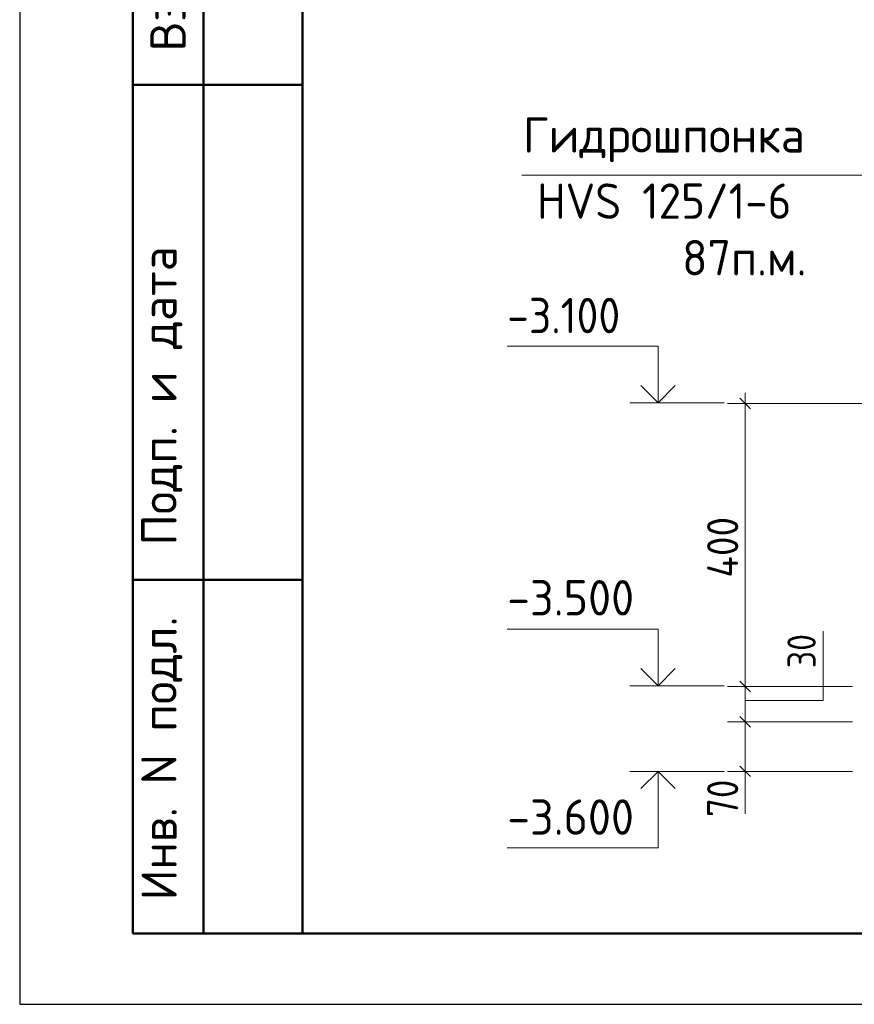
# Model space of a CAD drawing. Header units: millimetres. Extents: x 0 to 50400, y -145 to 35640.
# Tile 1 of 11: x 0 to 7080, y 0 to 8352. Entities that reach past the tile are written whole.
import ezdxf

# ---------------------------------------------------------------- set-up
doc = ezdxf.new("R2010")
doc.units = ezdxf.units.MM
doc.layers.add('Standard', color=7, linetype='Continuous', lineweight=25)
doc.layers.add('Высотные отметки', color=7, linetype='Continuous', lineweight=25)
doc.styles.add('ISOCPEUR', font='txt')

msp = doc.modelspace()

# ---------------------------------------------------------------- linework, layer by layer
at = {"layer": 'Standard', "color": 7, "linetype": 'Continuous', "lineweight": 25, "transparency": 33554687}
for p, q in [((2400, 35040), (2400, 1269.9)), ((6200, 5051.1), (6110, 5141.1)), ((6200, 2651.1), (6110, 2741.1)), ((6200, 2351.1), (6110, 2441.1)), ((6200, 1931.1), (6110, 2021.1))]:
    msp.add_line(p, q, dxfattribs=at)
at = {"layer": 'Standard', "color": 7, "linetype": 'Continuous', "lineweight": 50, "transparency": 33554687}
for p, q in [((960, 600), (960, 10800)), ((960, 600), (960, 10800)), ((1560, 600), (1560, 10800)), ((960, 7800), (2400, 7800)), ((960, 3600), (2400, 3600)), ((2400, 600), (960, 600))]:
    msp.add_line(p, q, dxfattribs=at)
at = {"layer": 'Standard', "color": 7, "linetype": 'Continuous', "lineweight": 13, "transparency": 33554687}
for p, q in [((6155, 5096.1), (6155, 5186.1)), ((6155, 5096.1), (6005, 5096.1)), ((6155, 5096.1), (6305, 5096.1)), ((6155, 5096.1), (7664.7, 5096.1)), ((6155, 2696.1), (6155, 5096.1)), ((6155, 2696.1), (6005, 2696.1)), ((6155, 2696.1), (6305, 2696.1)), ((6155, 2396.1), (6155, 2696.1)), ((6155, 2396.1), (6005, 2396.1)), ((6155, 2396.1), (6305, 2396.1)), ((6155, 1976.1), (6155, 2396.1)), ((6155, 1976.1), (6005, 1976.1)), ((6155, 1976.1), (6155, 1616.1)), ((6155, 1976.1), (6305, 1976.1)), ((6155, 1976.1), (6155, 1886.1))]:
    msp.add_line(p, q, dxfattribs=at)
at = {"layer": 'Standard', "color": 7, "linetype": 'Continuous', "lineweight": 25, "transparency": 33554687}
msp.add_lwpolyline([(0, 0), (50400, 0), (50400, 35640), (0, 35640), (0, 0)], close=True, dxfattribs=at)
at = {"layer": 'Standard', "color": 7, "linetype": 'Continuous', "lineweight": 50, "transparency": 33554687}
msp.add_lwpolyline([(2400, 35040), (49800, 35040), (49800, 600), (2400, 600), (2400, 35040)], close=True, dxfattribs=at)
at = {"layer": 'Standard', "color": 7, "linetype": 'Continuous', "lineweight": 13, "transparency": 33554687}
for points in [[(4259.6, 7032.7), (8519.6, 7032.7), (10366.8, 5153.5)], [(6155, 2576.1), (6815, 2576.1), (6815, 3164.1)], [(6155, 2696.1), (6727.1, 2696.1), (6727.1, 2696.1), (7064.7, 2696.1)], [(6155, 2396.1), (6572.3, 2396.1), (6572.3, 2396.1), (7064.7, 2396.1)], [(6155, 1976.1), (6355.4, 1976.1), (6355.4, 1976.1), (6859.9, 1976.1), (6859.9, 1976.1), (7064.7, 1976.1)]]:
    msp.add_lwpolyline(points, dxfattribs=at)
at = {"layer": 'Высотные отметки', "color": 7, "linetype": 'Continuous', "lineweight": 13, "transparency": 33554687}
for p, q in [((5175.1, 5102.2), (5975.1, 5102.2)), ((5175.1, 2702.2), (5975.1, 2702.2)), ((5175.1, 1976.1), (5975.1, 1976.1))]:
    msp.add_line(p, q, dxfattribs=at)
for points in [[(5415.1, 5102.2), (5415.1, 5582.2), (4135.1, 5582.2)], [(5415.1, 2702.2), (5415.1, 3182.2), (4135.1, 3182.2)], [(5415.1, 1976.1), (5415.1, 1328.1), (4135.1, 1328.1)]]:
    msp.add_lwpolyline(points, dxfattribs=at)
at = {"layer": 'Высотные отметки', "color": 7, "linetype": 'Continuous', "lineweight": 35, "transparency": 33554687}
for points in [[(5560.4, 5247.5), (5415.1, 5102.2), (5269.8, 5247.5)], [(5560.4, 2847.5), (5415.1, 2702.2), (5269.8, 2847.5)], [(5560.4, 1830.9), (5415.1, 1976.1), (5269.8, 1830.9)]]:
    msp.add_lwpolyline(points, dxfattribs=at)

# ---------------------------------------------------------------- texts
at = {"layer": 'Standard', "color": 7, "linetype": 'Continuous', "lineweight": 50, "transparency": 33554687, "char_height": 300, "attachment_point": 7, "rotation": 90, "style": 'ISOCPEUR'}
for s, insert, width in [('\\A1;{\\fISOCPEUR|i0|b0;\\H300.000000;\\W1.000000;\\C7;Взам. инв.N}\\P', (1407.5, 8083.1), 2290.918), ('\\A1;{\\fISOCPEUR|i0|b0;\\H300.000000;\\W1.000000;\\C7;Подп. и дата}\\P', (1379.2, 3890.6), 2636.471), ('\\A1;{\\fISOCPEUR|i0|b0;\\H300.000000;\\W1.000000;\\C7;Инв. N подл.}\\P', (1379.2, 880.8), 2426.154)]:
    msp.add_mtext(s, dxfattribs=dict(at, insert=insert, width=width))
at = {"layer": 'Standard', "color": 7, "linetype": 'Continuous', "lineweight": 25, "transparency": 33554687, "char_height": 300, "attachment_point": 7, "style": 'ISOCPEUR'}
for s, insert, width in [('\\W0.97;Гидрошпонка', (4269.2, 7142.7), 2544.577), ('\\W0.93;HVS 125/1-6', (4389.2, 6662.7), 2417.905), ('\\W0.95;87п.м.', (5619.2, 6182.7), 1190.944)]:
    msp.add_mtext(s, dxfattribs=dict(at, insert=insert, width=width))
at = {"layer": 'Standard', "color": 7, "linetype": 'Continuous', "lineweight": 25, "transparency": 33554687, "char_height": 264, "attachment_point": 7, "rotation": 90, "style": 'ISOCPEUR'}
for s, insert, width in [('\\W0.92;400', (6095, 3618.9), 701.335), ('\\W0.87;70', (6095, 1587.9), 484.718)]:
    msp.add_mtext(s, dxfattribs=dict(at, insert=insert, width=width))
at = {"layer": 'Standard', "color": 7, "linetype": 'Continuous', "lineweight": 18, "transparency": 33554687, "insert": (6752.4, 2850.8), "char_height": 240, "width": 440.642, "attachment_point": 7, "rotation": 90, "style": 'ISOCPEUR'}
msp.add_mtext('\\W0.87;30', dxfattribs=at)
at = {"layer": 'Высотные отметки', "color": 7, "linetype": 'Continuous', "lineweight": 25, "transparency": 33554687, "char_height": 300, "attachment_point": 7, "style": 'ISOCPEUR'}
for s, insert, width in [('\\W0.90;-3.100', (4135.1, 5692.2), 1214.118), ('\\W0.95;-3.500', (4135.1, 3298.2), 1281.429), ('\\W0.95;-3.600', (4135.1, 1438.1), 1281.429)]:
    msp.add_mtext(s, dxfattribs=dict(at, insert=insert, width=width))

doc.saveas('drawing.dxf')
